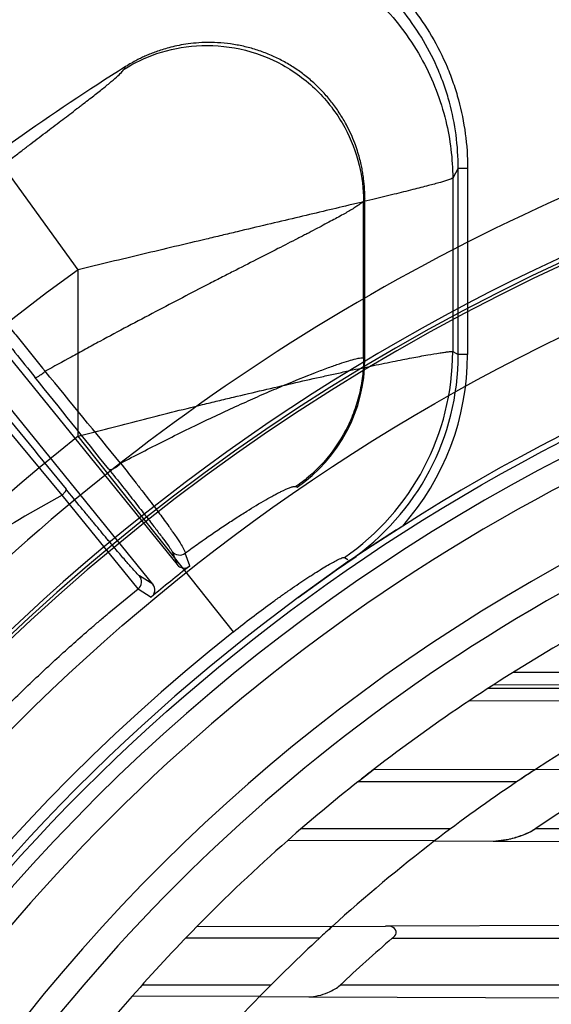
# Model space of a CAD drawing. Header units: millimetres. Extents: x 0 to 297, y 0 to 210.
# Tile 41 of 256: x 145.524 to 145.643, y 91.323 to 91.544. Entities that reach past the tile are written whole.
import ezdxf

# ---------------------------------------------------------------- set-up
doc = ezdxf.new("R2010")
doc.units = ezdxf.units.MM
doc.header["$LTSCALE"] = 16.335
doc.layers.get('0').update_dxf_attribs({"linetype": 'CONTINUOUS'})
for name, color, linetype in [('01_GLOBAL', 7, 'CONTINUOUS'), ('INTFCLR_144815', 7, 'CONTINUOUS'), ('INTFCLR_72935', 7, 'CONTINUOUS')]:
    doc.layers.add(name, color=color, linetype=linetype)

msp = doc.modelspace()

# ---------------------------------------------------------------- linework, layer by layer
at = {"color": 7, "linetype": 'Continuous'}
msp.add_circle((146.8548034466, 92.13446435), 2.66, dxfattribs=at)
at = {"color": 9, "linetype": 'Continuous'}
msp.add_arc((146.8548034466, 92.13446435), 2.6259090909, 182.9674534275, 267.0325465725, dxfattribs=at)
at = {"layer": '01_GLOBAL', "color": 7, "linetype": 'Continuous'}
msp.add_circle((146.8548034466, 92.13446435), 2.695, dxfattribs=at)
at = {"layer": 'INTFCLR_144815', "color": 9, "linetype": 'Continuous'}
for p, q in [((145.5373919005, 91.48770910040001), (145.5045972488, 91.5330072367)), ((145.5477145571, 91.5326617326), (145.5480326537, 91.53320268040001)), ((145.6225034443, 91.5104406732), (145.6212767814, 91.50823078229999)), ((145.6225034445, 91.4687301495), (145.6225034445, 91.5104406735)), ((145.6225034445, 91.5104406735), (145.6246005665, 91.5104406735)), ((145.6246005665, 91.5104406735), (145.6246005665, 91.4687301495)), ((145.6212767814, 91.50823078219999), (145.6212767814, 91.4693761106)), ((145.6016077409, 91.50362522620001), (145.6013197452, 91.50310336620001)), ((145.6013197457, 91.4679682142), (145.6013197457, 91.5031032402)), ((145.5373919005, 91.4504218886), (145.5373919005, 91.48770910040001)), ((145.6013197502, 91.4679682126), (145.601607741, 91.4678166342)), ((145.6212767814, 91.4693761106), (145.6225034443, 91.46873014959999)), ((145.6246005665, 91.4687301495), (145.6225034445, 91.4687301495)), ((145.533809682, 91.4372537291), (145.5169352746, 91.4575432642)), ((145.5721928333, 91.40664626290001), (145.5373919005, 91.4504218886)), ((145.5508468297, 91.4162343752), (145.5338096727, 91.4372537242)), ((145.5584519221, 91.42460263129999), (145.5595454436, 91.42167833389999)), ((145.5624484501, 91.4214284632), (145.5613795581, 91.42427517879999)), ((145.5541054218, 91.4172730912), (145.5511347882, 91.4191657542)), ((145.5508468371, 91.41623438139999), (145.553746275, 91.41438157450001))]:
    msp.add_line(p, q, dxfattribs=at)
at = {"layer": 'INTFCLR_144815', "color": 6, "linetype": 'Continuous'}
for p, q in [((145.601607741, 91.46781663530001), (145.601607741, 91.5036252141)), ((145.4993555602, 91.4960066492), (145.5595454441, 91.42167833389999)), ((145.5541054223, 91.41727309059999), (145.4939134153, 91.4916040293)), ((145.5861602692, 91.43916024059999), (145.586439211, 91.4390024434)), ((145.5618949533, 91.4210249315), (145.5624484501, 91.4214284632)), ((145.598190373, 91.42259765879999), (145.5866851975, 91.41430234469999)), ((145.5970252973, 91.4232858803), (145.5978024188, 91.4228269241)), ((145.5866851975, 91.41430234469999), (145.5952726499, 91.4205052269)), ((145.5542560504, 91.4148390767), (145.5537462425, 91.414381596))]:
    msp.add_line(p, q, dxfattribs=at)
at = {"layer": 'INTFCLR_144815', "color": 7, "linetype": 'Continuous'}
for p, q in [((145.6100758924, 91.4303299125), (145.6011222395, 91.4245148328)), ((145.6011222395, 91.4245148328), (145.5952726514, 91.42050518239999)), ((145.5952726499, 91.4205052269), (145.5996493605, 91.42353058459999))]:
    msp.add_line(p, q, dxfattribs=at)
at = {"layer": 'INTFCLR_144815', "color": 6, "linetype": 'Continuous'}
for radius in [0.4466793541, 0.4256665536]:
    msp.add_circle((145.8396077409, 91.0702686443), radius, dxfattribs=at)
for centre, radius, start, end in [((145.8396077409, 91.0702686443), 0.6157754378, 313.9937911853, 154.5150993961), ((145.8396077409, 91.0702686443), 0.5947754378, 312.9543589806, 154.5144414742), ((145.8396077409, 91.0702686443), 0.5903864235, 71.6563998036, 156.0440844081), ((145.8396077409, 91.0702686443), 0.5808960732, 70.9981667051, 162.0018332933), ((145.8396077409, 91.0702686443), 0.5751005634, 108.7136429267, 257.7559644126), ((145.8396077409, 91.0702686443), 0.4627266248, 45.0000000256, 314.9999999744), ((145.8396077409, 91.0702686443), 0.4618985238, 44.999999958, 315.000000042), ((145.8399207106, 91.06962084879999), 0.54782, 122.1960171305, 128.3949436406), ((145.8396077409, 91.0702686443), 0.461229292, 44.99999997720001, 315.0000000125), ((145.8396077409, 91.0702686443), 0.427, 100.6326298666, 122.5166912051), ((145.5666618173, 91.4678134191), 0.0349458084, 304.4677850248, 0.0052731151), ((145.8396077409, 91.0702686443), 0.4169682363, 115.6072723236, 154.3927276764), ((145.8396077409, 91.0702686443), 0.3959554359, 117.0737153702, 152.9262846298), ((145.8396077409, 91.0702686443), 0.4473594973, 128.2829108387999, 129.7170891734), ((145.8396077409, 91.0702686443), 0.427, 126.3221328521, 169.3673701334)]:
    msp.add_arc(centre, radius, start, end, dxfattribs=at)
at = {"layer": 'INTFCLR_144815', "color": 9, "linetype": 'Continuous'}
for centre, radius, start, end in [((145.8396077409, 91.0702686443), 0.6114469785, 71.617857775, 156.0236179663), ((145.8396077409, 91.0702686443), 0.6044472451, 71.6178577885, 156.0236179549), ((145.8396077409, 91.0702686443), 0.5785048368, 70.768222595, 162.2317774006), ((145.8396077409, 91.0702686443), 0.5715914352, 107.7076787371, 136.2923212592), ((145.8396077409, 91.0702686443), 0.5712784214, 125.9035433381, 247.5002459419), ((145.8396077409, 91.0702686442), 0.47504355, 108.4596803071, 135.5403197), ((145.8396076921, 91.07026867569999), 0.5153551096, 125.9035433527, 247.5002459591), ((145.5651901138, 91.46946209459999), 0.0560868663, 304.5834742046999, 359.9121624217), ((145.5665964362, 91.46872162), 0.0559069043, 304.4104059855, 0.0087414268), ((145.5665926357, 91.468723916), 0.0580077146, 318.5567637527, 0.0061576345), ((136.6105398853, 84.2961352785), 11.4407109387, 38.65955642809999, 38.7917728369), ((137.42666229, 84.8171578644), 10.481332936, 39.2190867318, 39.3645649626), ((155.6959422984, 99.7373314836), 13.1194632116, 219.1244210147, 219.2387337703), ((145.8396077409, 91.0702686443), 0.4856448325, 128.484146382, 209.9999999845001), ((145.8174875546, 90.9311855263), 0.5801536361, 119.2729300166, 123.5966858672), ((145.5600820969, 91.42592734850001), 0.0021006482, 219.0980931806, 308.1428123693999), ((145.5495000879, 91.41784662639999), 0.0021006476, 309.8728645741, 38.9019293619), ((145.8396077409, 91.0702686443), 0.4297215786, 128.4841463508, 246.0405071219)]:
    msp.add_arc(centre, radius, start, end, dxfattribs=at)
at = {"layer": 'INTFCLR_144815', "color": 7, "linetype": 'Continuous'}
for centre, radius, start, end in [((145.9557366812, 90.8876444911), 0.6434197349, 122.4948940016, 123.1305035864), ((145.8592534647, 91.0359780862), 0.4664682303, 123.1641191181, 123.5987706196), ((145.7217070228, 91.24227048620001), 0.2185252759, 123.6574700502, 123.955696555)]:
    msp.add_arc(centre, radius, start, end, dxfattribs=at)
at = {"layer": 'INTFCLR_144815', "color": 9, "linetype": 'Continuous'}
for points, knots in [([(145.5572684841, 91.5677390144), (145.5578005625, 91.5678266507), (145.5589772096, 91.5680037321), (145.5614632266, 91.568299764), (145.565989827, 91.5686074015), (145.5711381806, 91.5684422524), (145.5756203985, 91.5678474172), (145.5781741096, 91.5673765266), (145.5820033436, 91.56653540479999), (145.5875557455, 91.56481150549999), (145.5928189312, 91.5623731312), (145.5962020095, 91.5604450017), (145.5984275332, 91.5590746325), (145.6021669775, 91.5565004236), (145.6060947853, 91.5531698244), (145.6092329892, 91.54991739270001), (145.6109382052, 91.54796194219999), (145.6134129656, 91.5449223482), (145.616691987, 91.54011473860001), (145.6192979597, 91.53493607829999), (145.6207505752, 91.5313279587), (145.6216438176, 91.5288743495), (145.6229814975, 91.52452750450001), (145.6242524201, 91.5182167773), (145.6246005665, 91.51305216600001), (145.6246005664, 91.5104406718)], [0, 0, 0, 0, 0.016043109, 0.0353363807, 0.0739229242, 0.1510960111, 0.1896825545, 0.2089758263, 0.228269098, 0.3054421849, 0.3826152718, 0.4019085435, 0.4212018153, 0.4597883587, 0.5369614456, 0.5755479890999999, 0.5948412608, 0.6141345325, 0.6913076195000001, 0.7684807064, 0.7877739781, 0.8070672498, 0.8456537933, 0.9228268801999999, 1, 1, 1, 1]), ([(145.6225034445, 91.5104406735), (145.6225038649, 91.5129359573), (145.6221738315, 91.51792068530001), (145.62093884, 91.5240467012), (145.6196541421, 91.5282196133), (145.6187975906, 91.5305741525), (145.6174030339, 91.5340415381), (145.6148802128, 91.53906276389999), (145.6117084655, 91.5437055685), (145.6093433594, 91.5466112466), (145.6077015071, 91.5484949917), (145.6046789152, 91.5516298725), (145.6008692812, 91.5548596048), (145.5972743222, 91.5573325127), (145.5951414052, 91.55864594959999), (145.5918932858, 91.560497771), (145.5867953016, 91.5628625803), (145.5814238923, 91.56452430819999), (145.5777650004, 91.56532736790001), (145.5753063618, 91.56578063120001), (145.5709880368, 91.56635407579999), (145.5659954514, 91.56651266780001), (145.5616421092, 91.56621416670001), (145.5591546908, 91.5659173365), (145.5554574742, 91.56534981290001), (145.5499918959, 91.5640378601), (145.5447463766, 91.56201160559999), (145.5413757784, 91.5603760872), (145.5393726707, 91.5593207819), (145.5379607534, 91.5584942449), (145.5371029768, 91.5579635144)], [0, 0, 0, 0, 0.0629375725, 0.1255753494, 0.1571468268, 0.1729892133, 0.1887582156, 0.2514024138, 0.3142666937, 0.330114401, 0.3458910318, 0.3772805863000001, 0.4398855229, 0.4714188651, 0.487268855, 0.5030518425, 0.5657148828, 0.6285499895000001, 0.6444013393, 0.6601890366, 0.6915950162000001, 0.754210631, 0.7857360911, 0.8015890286, 0.8173816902, 0.8800725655, 0.942904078, 0.9587583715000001, 0.9745582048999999, 1, 1, 1, 1]), ([(145.5356731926, 91.5556279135), (145.5393380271, 91.55789769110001), (145.547678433, 91.5618055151), (145.5618834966, 91.564570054), (145.5774732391, 91.5633798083), (145.5927070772, 91.557633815), (145.6056621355, 91.54777213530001), (145.6149449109, 91.5351909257), (145.6201409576, 91.5216843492), (145.6212554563, 91.5125415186), (145.6212767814, 91.50823078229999)], [0, 0, 0, 0, 0.1091739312, 0.2308407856, 0.3625742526, 0.4999999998, 0.637425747, 0.7691592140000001, 0.8908260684, 1, 1, 1, 1]), ([(145.5045972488, 91.5330072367), (145.5054935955, 91.5336561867), (145.5072771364, 91.53494400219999), (145.5099408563, 91.53685757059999), (145.5125761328, 91.53874164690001), (145.5147546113, 91.5402923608), (145.5164812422, 91.5415182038), (145.5181671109, 91.5427132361), (145.5202144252, 91.5441616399), (145.522588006, 91.5458390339), (145.5248441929, 91.54743438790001), (145.5266468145, 91.5487129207), (145.5280197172, 91.5496916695), (145.5292755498, 91.5505906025), (145.5307102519, 91.55162650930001), (145.5320452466, 91.552607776), (145.5329931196, 91.5533203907), (145.5337639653, 91.5539125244), (145.5345445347, 91.55452877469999), (145.5352276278, 91.55512884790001), (145.5355797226, 91.5554739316), (145.5356731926, 91.5556279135)], [0, 0, 0, 0, 0.0863229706, 0.1716062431, 0.2558480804, 0.3390274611, 0.3802000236, 0.4210306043, 0.5002259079, 0.5758309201, 0.6477553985, 0.7157787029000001, 0.7482262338, 0.779280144, 0.8362536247, 0.8862647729, 0.9085268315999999, 0.9287496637, 0.9621161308, 0.9859485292, 1, 1, 1, 1]), ([(145.5477145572, 91.53266173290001), (145.5500027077, 91.5340898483), (145.5552142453, 91.5365528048), (145.564100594, 91.53830978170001), (145.5738634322, 91.5375893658), (145.5834102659, 91.53401040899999), (145.5915318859, 91.52784678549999), (145.597351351, 91.5199749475), (145.6006079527, 91.51152221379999), (145.601306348, 91.5058004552), (145.601319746, 91.5031032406)], [0, 0, 0, 0, 0.1091208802, 0.2307725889, 0.3625282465, 0.5000000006, 0.6374717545, 0.7692274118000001, 0.8908791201, 1, 1, 1, 1]), ([(145.5027658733, 91.49700248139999), (145.5036932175, 91.49775925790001), (145.5075650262, 91.5009037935), (145.5128812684, 91.50513753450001), (145.5186690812, 91.50965866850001), (145.5218180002, 91.5120917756), (145.5238727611, 91.51367066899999), (145.5251941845, 91.51468402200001), (145.5274145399, 91.5163820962), (145.5304523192, 91.518695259), (145.5338949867, 91.52131067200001), (145.5363449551, 91.52317612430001), (145.5378854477, 91.5243557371), (145.5388319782, 91.5250825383), (145.5403455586, 91.5262505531), (145.5422926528, 91.527771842), (145.5443032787, 91.5293930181), (145.5458810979, 91.5307284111), (145.5469864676, 91.5317668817), (145.5475529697, 91.5323867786), (145.547714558, 91.5326617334)], [0, 0, 0, 0, 0.0625458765, 0.2606392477, 0.3551136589, 0.4463205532, 0.4685806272, 0.4905220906, 0.5333372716, 0.6146452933, 0.6900415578, 0.7592582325, 0.7755539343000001, 0.7914290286, 0.8216176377, 0.8754591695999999, 0.9205293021, 0.956619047, 0.98333489, 1, 1, 1, 1]), ([(145.6212767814, 91.50823078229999), (145.6209871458, 91.5080560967), (145.6200439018, 91.5077580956), (145.6182318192, 91.5071941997), (145.6161605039, 91.5066436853), (145.6140972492, 91.50610365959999), (145.6115415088, 91.50545211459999), (145.6079426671, 91.5045565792), (145.6040822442, 91.50361650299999), (145.6006986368, 91.5028006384), (145.5969925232, 91.50191189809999), (145.5921261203, 91.5007518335), (145.5860352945, 91.4993061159), (145.5796248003, 91.4977876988), (145.5740930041, 91.49647679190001), (145.5695359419, 91.4953960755), (145.5648694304, 91.4942877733), (145.5589809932, 91.4928867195), (145.5518542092, 91.4911851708), (145.5446485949, 91.4894571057), (145.5398193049, 91.48829485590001), (145.5373919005, 91.48770910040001)], [0, 0, 0, 0, 0.0117477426, 0.0339399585, 0.066203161, 0.0860529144, 0.1080404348, 0.1578006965, 0.2148647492, 0.2460383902, 0.2786896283, 0.3472360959, 0.4197960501, 0.4961159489, 0.5760482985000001, 0.6172495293, 0.6587834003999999, 0.7426356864, 0.8274782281, 0.9132705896, 1, 1, 1, 1]), ([(145.601319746, 91.5031032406), (145.6010873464, 91.50282226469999), (145.6005619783, 91.5024355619), (145.599757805, 91.50188334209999), (145.5985168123, 91.5011102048), (145.5965669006, 91.4999865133), (145.5937592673, 91.4984569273), (145.5910422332, 91.4970244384), (145.5889274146, 91.4959251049), (145.587603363, 91.4952406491), (145.5854464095, 91.4941291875), (145.5820166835, 91.4923735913), (145.5771972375, 91.4899151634), (145.5729422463, 91.48774183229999), (145.5698305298, 91.4861465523), (145.5679786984, 91.4851948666), (145.5651009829, 91.4837132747), (145.5606910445, 91.4814312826), (145.5525883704, 91.4771952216), (145.5453671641, 91.473349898), (145.539073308, 91.4699365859), (145.5349887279, 91.46770436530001), (145.531979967, 91.4660418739), (145.5300532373, 91.46496946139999)], [0, 0, 0, 0, 0.013526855, 0.0238058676, 0.0363092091, 0.06770369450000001, 0.1073118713, 0.1548991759, 0.1816510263, 0.1957317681, 0.2101926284, 0.2716665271, 0.3386648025, 0.4108982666, 0.448913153, 0.4683867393, 0.4881369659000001, 0.5689864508, 0.6525880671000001, 0.8273224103, 0.8724787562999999, 0.9181978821, 1, 1, 1, 1]), ([(145.502766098, 91.4970026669), (145.5028965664, 91.49695909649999), (145.503211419, 91.496696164), (145.503786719, 91.4961777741), (145.5044067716, 91.49553913), (145.5050227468, 91.4948894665), (145.5062946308, 91.49351373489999), (145.5076498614, 91.491982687), (145.5091031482, 91.49031272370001), (145.5102753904, 91.48895496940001), (145.5118404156, 91.4871237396), (145.5134644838, 91.48520270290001), (145.5148407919, 91.4835640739), (145.5170845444, 91.480880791), (145.5193635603, 91.4781254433), (145.5216754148, 91.47530932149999), (145.5232783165, 91.47335002), (145.5260814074, 91.4699072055), (145.5284702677, 91.46694553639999), (145.5300531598, 91.464969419)], [0, 0, 0, 0, 0.0097983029, 0.028326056, 0.0557697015, 0.0729163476, 0.0921524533, 0.1892020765, 0.2185665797, 0.2498476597, 0.316979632, 0.3901591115, 0.4290389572, 0.4694153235, 0.6393187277, 0.6837488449, 0.7289568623, 0.819642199, 1, 1, 1, 1]), ([(145.5024332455, 91.49403485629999), (145.502742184, 91.49383649), (145.5032056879, 91.4932526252), (145.5040302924, 91.4923792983), (145.5054195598, 91.4907727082), (145.5068166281, 91.4891452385), (145.5081584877, 91.4875556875), (145.5092436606, 91.4862655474), (145.5106959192, 91.4845284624), (145.5122069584, 91.48270976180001), (145.5134893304, 91.4811600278), (145.5155822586, 91.4786241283), (145.5177138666, 91.476025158), (145.5198793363, 91.4733715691), (145.5213819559, 91.4715264), (145.5240123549, 91.46828647), (145.5262586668, 91.46550315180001), (145.5277496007, 91.46364804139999)], [0, 0, 0, 0, 0.0278420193, 0.0552141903, 0.0915692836, 0.1886365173, 0.2180093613, 0.2493061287, 0.3164849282, 0.389710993, 0.4286185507, 0.4690268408, 0.6390578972, 0.6835215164, 0.7287627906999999, 0.8195145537, 1, 1, 1, 1]), ([(145.5373919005, 91.4504218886), (145.5420508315, 91.4516582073), (145.5513335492, 91.45406743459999), (145.5617862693, 91.4566776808), (145.5687159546, 91.4583626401), (145.5732499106, 91.4594529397), (145.5787933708, 91.4607645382), (145.5852667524, 91.4622611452), (145.5905038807, 91.4634425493), (145.5945506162, 91.46433744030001), (145.5983332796, 91.4651617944), (145.6027479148, 91.46610269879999), (145.6069417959, 91.4669663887), (145.6100146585, 91.4675785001), (145.6126343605, 91.4680865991), (145.6154212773, 91.4686055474), (145.6178707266, 91.46901615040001), (145.6194170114, 91.4692474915), (145.6203591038, 91.46934651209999), (145.6209640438, 91.4694309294), (145.6212767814, 91.4693761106)], [0, 0, 0, 0, 0.1680514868, 0.3343503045, 0.3756103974, 0.4166883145, 0.4969290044, 0.5742135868, 0.6483294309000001, 0.6841041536, 0.7187079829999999, 0.7833040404, 0.8414723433, 0.8679916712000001, 0.8925400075, 0.9345119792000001, 0.9667988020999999, 0.9791837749, 0.9889304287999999, 1, 1, 1, 1]), ([(145.5469062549, 91.4443728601), (145.5501171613, 91.44606516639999), (145.554950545, 91.44854964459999), (145.5606696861, 91.4513843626), (145.5639451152, 91.4529743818), (145.568611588, 91.4552088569), (145.5738379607, 91.4576295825), (145.5789613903, 91.4598978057), (145.5816878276, 91.4610749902), (145.5852915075, 91.46260516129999), (145.5891952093, 91.4641975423), (145.5929104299, 91.4656052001), (145.5947131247, 91.4662554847), (145.5962288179, 91.4667823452), (145.5978327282, 91.46730359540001), (145.5994201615, 91.4677574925), (145.6005140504, 91.4679751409), (145.6011227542, 91.4680373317), (145.6013197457, 91.467968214)], [0, 0, 0, 0, 0.1830867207, 0.2741106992, 0.3219798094, 0.366746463, 0.5350958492, 0.6124909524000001, 0.6493768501, 0.6848960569, 0.8099805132, 0.8620109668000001, 0.8852863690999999, 0.9066552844, 0.9429263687, 0.9704975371, 0.9894692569, 1, 1, 1, 1]), ([(145.6013197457, 91.46796821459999), (145.6013177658, 91.46659469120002), (145.6011485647, 91.4638149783), (145.6003997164, 91.4596698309), (145.5991311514, 91.4555856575), (145.5967840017, 91.4503603), (145.5934959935, 91.445625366), (145.5899717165, 91.44213397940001), (145.5880930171, 91.4405780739), (145.5869968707, 91.4397490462), (145.5864403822, 91.4393532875), (145.5861602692, 91.43916024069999)], [0, 0, 0, 0, 0.1218433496, 0.2463731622, 0.372813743, 0.5002064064, 0.7535677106, 0.8780975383, 0.9394348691, 0.9698221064, 1, 1, 1, 1]), ([(145.5277496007, 91.46364804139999), (145.5278733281, 91.4635186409), (145.5286034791, 91.46389918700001), (145.529249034, 91.46429440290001), (145.5298322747, 91.4647716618), (145.5300531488, 91.4649694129)], [0, 0, 0, 0, 0.1987195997, 0.6709373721, 1, 1, 1, 1]), ([(145.5442656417, 91.4430514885), (145.5443492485, 91.4429583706), (145.5447912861, 91.44293662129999), (145.545428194, 91.4432276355), (145.5462024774, 91.44371483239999), (145.5466902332, 91.4441482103), (145.5469062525, 91.4443728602)], [0, 0, 0, 0, 0.1216717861, 0.3671288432, 0.6969875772, 1, 1, 1, 1]), ([(145.5469062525, 91.4443728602), (145.5479936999, 91.4429968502), (145.5495821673, 91.4409739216), (145.5516361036, 91.43832564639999), (145.5530550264, 91.43647880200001), (145.5543774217, 91.434739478), (145.5559320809, 91.43267000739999), (145.5571881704, 91.43096501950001), (145.5581707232, 91.4295931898), (145.5587172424, 91.4288213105), (145.5595032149, 91.4276844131), (145.5604026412, 91.4263449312), (145.5610658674, 91.4251574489), (145.5613903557, 91.4245046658), (145.5613795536, 91.4242751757)], [0, 0, 0, 0, 0.2119706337, 0.3108577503, 0.4050550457, 0.4934535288, 0.574929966, 0.7178910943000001, 0.7493772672, 0.7788851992, 0.832161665, 0.916714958, 0.9722328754, 1, 1, 1, 1]), ([(145.5442656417, 91.4430514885), (145.5452955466, 91.44176401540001), (145.5468027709, 91.4398735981), (145.5487595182, 91.43740466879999), (145.5501157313, 91.43568606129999), (145.5513844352, 91.43407080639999), (145.5528816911, 91.4321537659), (145.5544954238, 91.4300723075), (145.5561000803, 91.4279587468), (145.557285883, 91.426378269), (145.558011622, 91.4253204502), (145.5583793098, 91.42479450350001), (145.558451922, 91.42460263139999)], [0, 0, 0, 0, 0.2124575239, 0.3115517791, 0.4059544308, 0.4945719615, 0.5762228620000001, 0.7194152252, 0.8338924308, 0.9183736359, 0.9735637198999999, 1, 1, 1, 1]), ([(145.5613795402, 91.4242751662), (145.5619073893, 91.42466020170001), (145.5629304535, 91.4254011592), (145.5658149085, 91.42746056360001), (145.5690521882, 91.4296946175), (145.5722414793, 91.4317932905), (145.5739353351, 91.4328796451), (145.5761646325, 91.43428391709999), (145.5785845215, 91.4357463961), (145.5809038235, 91.437040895), (145.5820277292, 91.4376368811), (145.5832824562, 91.43827244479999), (145.5845172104, 91.4388597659), (145.5856399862, 91.4391910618), (145.5860444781, 91.43922555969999), (145.5861602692, 91.43916024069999)], [0, 0, 0, 0, 0.0674324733, 0.130372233, 0.3657919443, 0.4733205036, 0.5243975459, 0.5734747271, 0.7452528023, 0.8161005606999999, 0.8476345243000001, 0.8764741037, 0.9615625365, 0.9862789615, 1, 1, 1, 1]), ([(145.5338096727, 91.4372537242), (145.5339538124, 91.4373885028), (145.5342643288, 91.4377071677), (145.5345843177, 91.4380875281), (145.5347579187, 91.4384840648), (145.5346945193, 91.43857510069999)], [0, 0, 0, 0, 0.3626151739, 0.7961474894, 1, 1, 1, 1]), ([(145.5511347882, 91.4191657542), (145.5509432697, 91.4192880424), (145.5504625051, 91.4198295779), (145.5497398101, 91.4205903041), (145.548925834, 91.421520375), (145.5477829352, 91.4228322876), (145.546493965, 91.42434438), (145.5452685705, 91.4257946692), (145.5444733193, 91.4267406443), (145.5431381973, 91.4283334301), (145.5415091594, 91.4302907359), (145.5398340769, 91.43231573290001), (145.5388063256, 91.43356183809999), (145.5371699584, 91.4355496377), (145.5357984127, 91.4372235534), (145.5346945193, 91.43857510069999)], [0, 0, 0, 0, 0.0267919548, 0.0840430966, 0.1245229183, 0.1723029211, 0.2892714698, 0.358745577, 0.3961765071, 0.4349835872, 0.6037962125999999, 0.6964270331, 0.7448446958, 0.7942452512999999, 1, 1, 1, 1]), ([(145.5721928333, 91.40664626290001), (145.573558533, 91.4077319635), (145.5762803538, 91.40985216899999), (145.5793809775, 91.4121681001), (145.5814375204, 91.4136617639), (145.582775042, 91.41462199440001), (145.5844108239, 91.41577608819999), (145.5863249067, 91.4170938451), (145.5878766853, 91.41813455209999), (145.5890765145, 91.4189217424), (145.5901943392, 91.41964393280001), (145.5914993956, 91.42046714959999), (145.5929464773, 91.4213452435), (145.5942103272, 91.422077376), (145.5953564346, 91.42269357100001), (145.596211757, 91.4231136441), (145.5967670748, 91.42329207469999), (145.5969701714, 91.42331829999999), (145.5970252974, 91.4232858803)], [0, 0, 0, 0, 0.1744711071, 0.344997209, 0.3869849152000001, 0.4286491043, 0.509651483, 0.5871775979, 0.6610322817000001, 0.6964949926, 0.7306800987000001, 0.7941196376, 0.8507724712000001, 0.9000084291, 0.9399666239, 0.9814708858, 0.9936046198, 1, 1, 1, 1]), ([(145.5211420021, 91.38967476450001), (145.5235613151, 91.3920868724), (145.5284382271, 91.3968192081), (145.5346767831, 91.4025483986), (145.5390946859, 91.4064382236), (145.5416235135, 91.4086177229), (145.5431351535, 91.4099020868), (145.5461857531, 91.4124682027), (145.5486286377, 91.4144669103), (145.5508468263, 91.4162343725)], [0, 0, 0, 0, 0.2570830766, 0.511298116, 0.6373032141, 0.7000207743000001, 0.7625178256, 0.7865693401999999, 1, 1, 1, 1])]:
    msp.add_open_spline(points, degree=3, knots=knots, dxfattribs=at)
at = {"layer": 'INTFCLR_144815', "color": 6, "linetype": 'Continuous'}
for points, knots in [([(145.601607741, 91.5036252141), (145.6016077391, 91.5041409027), (145.6015864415, 91.50511127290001), (145.6014996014, 91.5064825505), (145.6013775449, 91.50770186), (145.6012229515, 91.50886072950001), (145.6010241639, 91.510052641), (145.6007575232, 91.5113603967), (145.6004019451, 91.5128065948), (145.5999314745, 91.5144077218), (145.5993119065, 91.5161815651), (145.5984979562, 91.5181463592), (145.5974279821, 91.5203215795), (145.5960602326, 91.5226511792), (145.5944031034, 91.5250098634), (145.592515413, 91.5272659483), (145.5904468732, 91.5293526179), (145.5882133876, 91.53125523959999), (145.5858294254, 91.53296227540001), (145.5833120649, 91.5344618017), (145.5806796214, 91.53574358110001), (145.5779493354, 91.5367997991), (145.5751401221, 91.5376231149), (145.572273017, 91.5382076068), (145.5693695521, 91.5385497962), (145.5665377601, 91.53864515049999), (145.5639108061, 91.5385239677), (145.5615920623, 91.53825132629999), (145.5595740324, 91.5378859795), (145.5578088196, 91.5374655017), (145.5562598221, 91.53701608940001), (145.5548947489, 91.53655521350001), (145.5536873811, 91.5360948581), (145.5526060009, 91.53563890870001), (145.5515672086, 91.5351615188), (145.5504865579, 91.5346220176), (145.5492916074, 91.53397042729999), (145.5484658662, 91.53347544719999), (145.5480326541, 91.5332026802)], [0, 0, 0, 0, 0.0207414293, 0.0390233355, 0.0552516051, 0.0700182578, 0.08603948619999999, 0.1038440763, 0.1236867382, 0.1459214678, 0.1709403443, 0.1992233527, 0.2314082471, 0.2683650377, 0.3077640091, 0.347211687, 0.3865404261, 0.4258013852, 0.4650810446, 0.5043329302, 0.5435147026, 0.5827060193, 0.621939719, 0.6611175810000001, 0.7002572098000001, 0.7393909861, 0.7749448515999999, 0.8059263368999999, 0.83322735, 0.8573847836, 0.8788790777, 0.8980759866, 0.9153179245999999, 0.9308390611, 0.9452695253, 0.9612929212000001, 0.979409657, 1, 1, 1, 1]), ([(145.5595454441, 91.42167833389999), (145.5597494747, 91.4214263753), (145.5604419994, 91.42088013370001), (145.561399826, 91.4208449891), (145.5618949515, 91.42102493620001)], [0, 0, 0, 0, 0.380965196, 1, 1, 1, 1]), ([(145.5542560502, 91.4148390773), (145.5544273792, 91.4151135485), (145.554717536, 91.4159466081), (145.5544373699, 91.4168631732), (145.5541054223, 91.41727309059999)], [0, 0, 0, 0, 0.3801960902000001, 1, 1, 1, 1])]:
    msp.add_open_spline(points, degree=3, knots=knots, dxfattribs=at)
at = {"layer": 'INTFCLR_72935', "color": 9, "linetype": 'Continuous'}
for p, q in [((145.6777574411, 91.3975186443), (145.6347415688, 91.3975186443)), ((145.6292541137, 91.3940186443), (145.7189999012, 91.3940186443)), ((145.6719926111, 91.3946037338), (145.6303824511, 91.3947489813)), ((145.6250793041, 91.39126749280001), (145.7038272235, 91.39099260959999)), ((145.6397934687, 91.3758211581), (145.6034342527, 91.3756942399)), ((145.6355721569, 91.3730186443), (145.6000140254, 91.3730186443)), ((145.620797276, 91.3625186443), (145.5873129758, 91.3625186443)), ((145.7674848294, 91.3625186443), (145.6397321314, 91.3625186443)), ((145.617205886, 91.3597949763), (145.5843221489, 91.3599097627)), ((145.6303313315, 91.35974915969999), (145.7099340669, 91.3594712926)), ((145.5943011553, 91.3406623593), (145.5639135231, 91.34055628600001)), ((145.6747175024, 91.34094306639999), (145.6062404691, 91.3407040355)), ((145.5914182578, 91.3380186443), (145.5614483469, 91.3380186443)), ((145.6077391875, 91.3380186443), (145.6968637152, 91.3380186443)), ((145.5805507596, 91.3275186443), (145.5517099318, 91.3275186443)), ((145.6776929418, 91.3275186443), (145.596072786, 91.3275186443)), ((145.5780073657, 91.32493180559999), (145.5495065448, 91.3250312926)), ((145.5890843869, 91.3248931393), (145.6505863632, 91.324678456))]:
    msp.add_line(p, q, dxfattribs=at)
at = {"layer": 'INTFCLR_72935', "color": 7, "linetype": 'Continuous'}
for p, q in [((145.6011002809, 91.37387513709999), (145.6034342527, 91.3756942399)), ((145.6000140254, 91.3730186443), (145.6011002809, 91.37387513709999)), ((145.6368679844, 91.3738879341), (145.6355721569, 91.3730186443)), ((145.6303313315, 91.35974915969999), (145.6338717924, 91.3602030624)), ((145.5923621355, 91.33889048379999), (145.5914182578, 91.3380186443))]:
    msp.add_line(p, q, dxfattribs=at)
at = {"layer": 'INTFCLR_72935', "color": 6, "linetype": 'Continuous'}
for p, q in [((145.6397934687, 91.3758211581), (145.6546712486, 91.3758730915)), ((145.617205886, 91.3597949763), (145.6303313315, 91.35974915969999)), ((145.5943011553, 91.3406623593), (145.6062404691, 91.3407040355)), ((145.5780073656, 91.32493180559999), (145.5890843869, 91.3248931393))]:
    msp.add_line(p, q, dxfattribs=at)
for centre, radius, start, end in [((145.8396077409, 91.0702686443), 0.4224162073, 90, 270.0000000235), ((145.8396077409, 91.0702686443), 0.4014439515, 90, 270.0000000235), ((145.8396077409, 91.0702686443), 0.3860864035, 120.0328200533, 123.7554123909), ((145.8396077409, 91.0702686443), 0.3860864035, 128.3577852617, 131.3924968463), ((145.8396077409, 91.0702686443), 0.3650864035, 123.9776385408, 127.5299422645), ((145.8381005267, 91.0703524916), 0.3531445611, 121.0119110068, 124.1748372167), ((145.8396077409, 91.0702686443), 0.3860864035, 135.5673519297, 138.7108679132), ((145.8396077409, 91.0702686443), 0.3650864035, 132.8288179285, 135.7698571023), ((145.8381148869, 91.0703202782), 0.3531789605, 130.7146088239, 133.2611117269)]:
    msp.add_arc(centre, radius, start, end, dxfattribs=at)
at = {"layer": 'INTFCLR_72935', "color": 9, "linetype": 'Continuous'}
for radius, start, end in [(0.3650864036, 89.99999997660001, 123.1824438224), (0.3860864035, 123.7554123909, 127.7133577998), (0.2950857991, 90.00000000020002, 157.5066823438), (0.3860864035, 131.3924968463, 135.5673519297), (0.3650864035, 127.5299422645, 132.2149436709), (0.3860864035, 138.7108679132, 142.4725577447), (0.3650864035, 135.7698571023, 139.8764540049)]:
    msp.add_arc((145.8396077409, 91.0702686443), radius, start, end, dxfattribs=at)
at = {"layer": 'INTFCLR_72935', "color": 7, "linetype": 'Continuous'}
for centre, radius, start, end in [((145.8396077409, 91.0702686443), 0.3860864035, 127.7133577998, 128.3577852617), ((145.8393920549, 91.07054537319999), 0.3857355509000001, 127.7131577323, 128.1535755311), ((145.8396077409, 91.0702686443), 0.3650864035, 123.1824438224, 123.9776385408), ((145.8392663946, 91.0707851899), 0.3644672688, 123.1819762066, 123.7336642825), ((145.8277453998, 91.0882195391), 0.3435703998, 123.1652124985, 123.7499856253), ((145.8396077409, 91.0702686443), 0.3650864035, 132.2149436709, 132.8288179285), ((145.7205800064, 91.20097289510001), 0.188306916, 132.113485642, 132.5329744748)]:
    msp.add_arc(centre, radius, start, end, dxfattribs=at)
for points, knots in [([(145.630332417, 91.3597475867), (145.631193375, 91.3597405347), (145.6325670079, 91.359913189), (145.6343682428, 91.360304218), (145.636087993, 91.3607957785), (145.6378938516, 91.36147426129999), (145.6391936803, 91.36215050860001), (145.6397327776, 91.3625182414)], [0, 0, 0, 0, 0.2608586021, 0.4162527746, 0.5586461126, 0.8022854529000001, 1, 1, 1, 1]), ([(145.6338717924, 91.3602030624), (145.6343782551, 91.36031807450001), (145.6354095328, 91.36059088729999), (145.6368614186, 91.3610819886), (145.6383310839, 91.36169410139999), (145.6392470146, 91.3622035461), (145.6397321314, 91.3625186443)], [0, 0, 0, 0, 0.2461425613, 0.5051186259, 0.7258428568, 1, 1, 1, 1])]:
    msp.add_open_spline(points, degree=3, knots=knots, dxfattribs=at)
at = {"layer": 'INTFCLR_72935', "color": 6, "linetype": 'Continuous'}
for points, knots in [([(145.6077391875, 91.3380186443), (145.6081024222, 91.33833124), (145.6090129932, 91.3390851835), (145.6079394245, 91.3407918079), (145.6068028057, 91.3407059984), (145.6062404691, 91.3407040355)], [0, 0, 0, 0, 0.3134988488, 0.6321283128, 1, 1, 1, 1]), ([(145.5730666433, 91.1539957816), (145.5738884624, 91.1565029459), (145.5756060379, 91.1614933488), (145.5784016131, 91.1688995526), (145.5814140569, 91.17622018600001), (145.5846407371, 91.18344883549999), (145.5880788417, 91.1905792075), (145.5917254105, 91.1976051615), (145.5955772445, 91.2045205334), (145.5996310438, 91.21131939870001), (145.6038832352, 91.2179957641), (145.6083301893, 91.224543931), (145.6129679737, 91.230958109), (145.617792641, 91.2372328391), (145.622799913, 91.24336255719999), (145.6279855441, 91.2493420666), (145.6333449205, 91.255166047), (145.6388735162, 91.26082957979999), (145.644566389, 91.2663276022), (145.6504187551, 91.2716554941), (145.65642536, 91.27680847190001), (145.6625811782, 91.281782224), (145.6688806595, 91.28657226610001), (145.6753185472, 91.2911746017), (145.6818890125, 91.2955850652), (145.6885865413, 91.2997999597), (145.6954050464, 91.3038154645), (145.7023388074, 91.3076282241), (145.709381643, 91.31123485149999), (145.7165275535, 91.3146322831), (145.7237702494, 91.31781754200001), (145.7311035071, 91.3207879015), (145.7385209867, 91.32354079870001), (145.7460162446, 91.3260738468), (145.753582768, 91.3283848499), (145.7612139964, 91.33047180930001), (145.7689033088, 91.3323329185), (145.776644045, 91.3339665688), (145.7844294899, 91.3353713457), (145.7922528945, 91.3365460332), (145.800107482, 91.337489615), (145.8079864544, 91.3382012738), (145.8158829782, 91.33868039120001), (145.8237902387, 91.3389265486), (145.83170128, 91.3389395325), (145.836973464, 91.3387927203), (145.8396077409, 91.3386804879)], [0, 0, 0, 0, 0.0227356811, 0.0454710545, 0.0682062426, 0.09094098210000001, 0.1136756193, 0.1364096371, 0.1591436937, 0.1818769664, 0.2046103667, 0.2273428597, 0.2500755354, 0.2728072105, 0.2955391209, 0.3182699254, 0.3410011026, 0.3637310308, 0.3864614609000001, 0.4091905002, 0.4319201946, 0.4546483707, 0.4773773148, 0.5001046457, 0.5228327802, 0.5455591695, 0.5682859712, 0.5910108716, 0.6137361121, 0.6364602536, 0.6591836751, 0.681906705, 0.7046293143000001, 0.7273515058, 0.750073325, 0.77279473, 0.7955158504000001, 0.8182366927, 0.8409573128, 0.8636777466, 0.886398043, 0.9091183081, 0.9318386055, 0.9545589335, 0.9772794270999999, 1, 1, 1, 1]), ([(145.8396077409, 90.80945638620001), (145.834407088, 90.8092429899), (145.8239902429, 90.8091283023), (145.808386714, 90.80989010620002), (145.7928285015, 90.8115889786), (145.7773228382, 90.8142313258), (145.761960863, 90.8178171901), (145.7470751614, 90.82225735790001), (145.7325170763, 90.8275517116), (145.7182922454, 90.8336954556), (145.704230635, 90.8408037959), (145.690626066, 90.84874682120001), (145.6775336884, 90.85749068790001), (145.6649968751, 90.8670033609), (145.653061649, 90.87724948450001), (145.6417667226, 90.88819421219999), (145.6311557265, 90.8997932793), (145.6212646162, 90.9120069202), (145.6121346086, 90.9247808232), (145.6037919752, 90.938073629), (145.596263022, 90.9518425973), (145.5895763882, 90.9660349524), (145.5837584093, 90.9805904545), (145.5788258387, 90.99546151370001), (145.5747929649, 91.0106022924), (145.5716739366, 91.0259607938), (145.5694810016, 91.04147862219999), (145.5682225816, 91.0570930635), (145.5679021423, 91.07273874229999), (145.5685180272, 91.0883603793), (145.5700653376, 91.1039065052), (145.5725382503, 91.1193307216), (145.5759280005, 91.1345796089), (145.5802229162, 91.14959956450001), (145.58540645, 91.164332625), (145.5914576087, 91.1787209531), (145.5983513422, 91.1927109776), (145.6060640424, 91.2062594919), (145.6145645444, 91.2193137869), (145.6238211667, 91.2318286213), (145.633798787, 91.24376132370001), (145.644470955, 91.25508104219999), (145.6557913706, 91.2657379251), (145.6677258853, 91.27570224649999), (145.6802256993, 91.2849344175), (145.6932490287, 91.2934032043), (145.7067436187, 91.3010772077), (145.7206478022, 91.30792492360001), (145.7346275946, 91.3138065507), (145.7482413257, 91.3186339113), (145.7608833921, 91.32237010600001), (145.7723287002, 91.3251633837), (145.7825232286, 91.3272005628), (145.792205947, 91.3287612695), (145.8022144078, 91.3300000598), (145.8133420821, 91.33092335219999), (145.8259498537, 91.3313978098), (145.8348566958, 91.3312758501), (145.8396077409, 91.3310809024)], [0, 0, 0, 0, 0.0185657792, 0.0371317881, 0.0556907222, 0.0743562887, 0.09320238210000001, 0.1119235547, 0.1297297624, 0.1484268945, 0.1671582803, 0.1858963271, 0.2045840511, 0.2232805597, 0.2419956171, 0.2606571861, 0.279345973, 0.2980347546, 0.3166822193, 0.3353169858, 0.3539795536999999, 0.37262367, 0.3912431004, 0.4098577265, 0.4284753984, 0.447098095, 0.4657246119, 0.4843422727, 0.5029402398, 0.5215093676, 0.5400730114, 0.5586323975, 0.5771953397, 0.5957586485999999, 0.6143210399, 0.632871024, 0.6514010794, 0.6699183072, 0.6884459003, 0.706933, 0.7254083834, 0.7438943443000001, 0.7623915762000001, 0.7808313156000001, 0.7993174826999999, 0.8177867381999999, 0.836209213, 0.8546573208, 0.8730372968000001, 0.8902751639, 0.9061519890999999, 0.920037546, 0.9322836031, 0.9432240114, 0.9550134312, 0.9682465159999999, 0.9830392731, 1, 1, 1, 1]), ([(145.5890843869, 91.3248931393), (145.5897871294, 91.3248906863), (145.5912334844, 91.3251119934), (145.5931901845, 91.32574512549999), (145.5948332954, 91.3265577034), (145.5957232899, 91.3271897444), (145.596072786, 91.3275186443)], [0, 0, 0, 0, 0.2777089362, 0.57219334, 0.8103471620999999, 1, 1, 1, 1])]:
    msp.add_open_spline(points, degree=3, knots=knots, dxfattribs=at)

doc.saveas('drawing.dxf')
